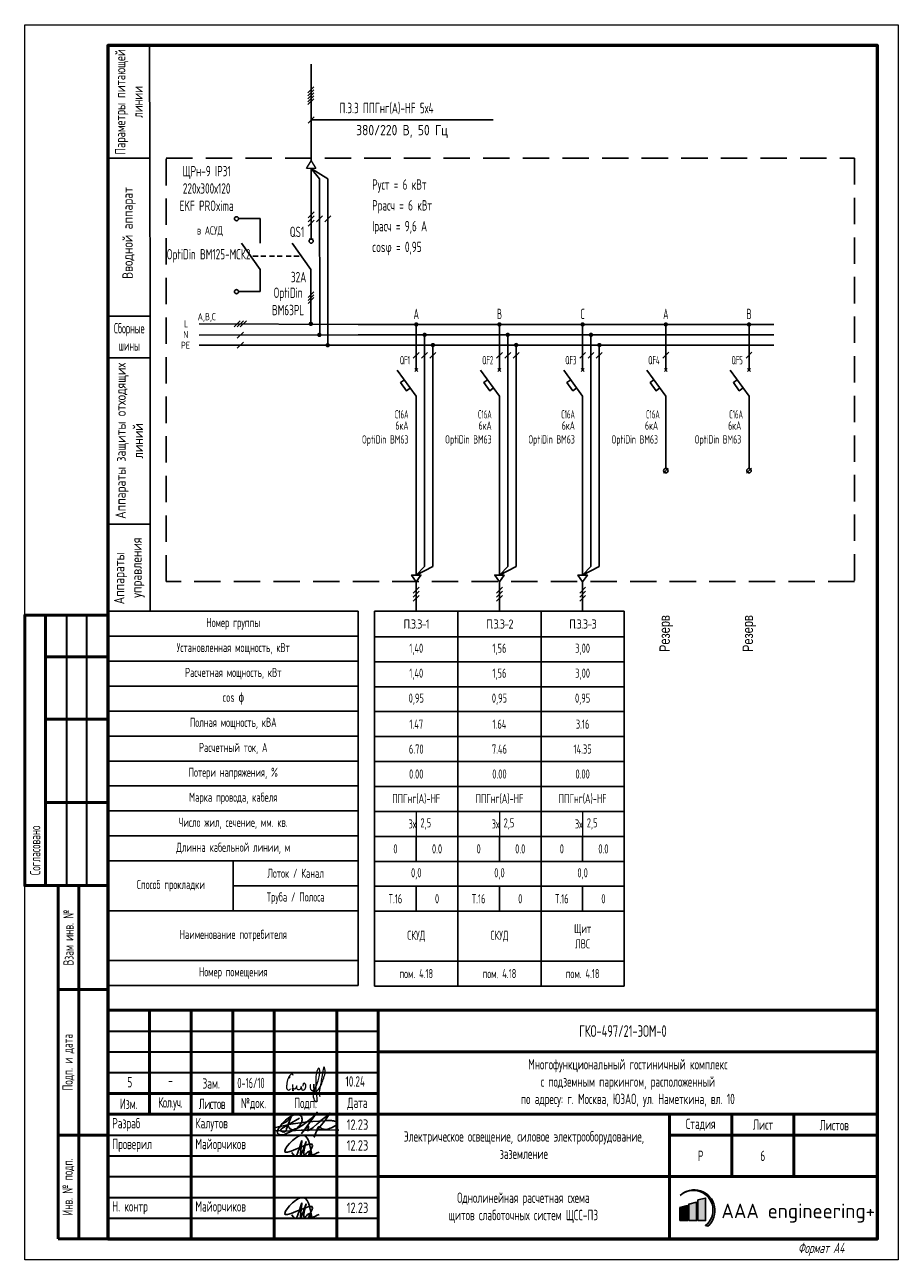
# Model space of a CAD drawing. Header units: millimetres. Extents: x -101899 to 582947, y -77476 to 345289.
# Tile 25 of 100: x 50136 to 71136, y 24942 to 54725. Entities that reach past the tile are written whole.
import ezdxf
from ezdxf.enums import TextEntityAlignment as Align

# ---------------------------------------------------------------- set-up
doc = ezdxf.new("R2010")
doc.units = ezdxf.units.MM
doc.linetypes.add('штриховая2', pattern=[9.525, 6.35, -3.175])
doc.layers.get('Defpoints').update_dxf_attribs({"color": 253})
for name, color, linetype, lineweight in [('$_ЭОМ_Текст', 7, 'Continuous', 9), ('текст', 7, 'Continuous', 20), ('ФОРМАТ', 7, 'Continuous', 18), ('ЭО', 1, 'Continuous', 20)]:
    doc.layers.add(name, color=color, linetype=linetype, lineweight=lineweight)
doc.layers.add('A-____-NOTE-TEXT', color=5, linetype='Continuous', lineweight=5, true_color=0x0000ff)
doc.layers.add('pecat', color=7, linetype='Continuous')
doc.styles.add('$_Electrical_gost', font='cs_gost2304.shx', dxfattribs={"width": 0.8})
doc.styles.add('1-125', font='Fokad_u.shx', dxfattribs={"width": 0.8, "height": 250})
doc.styles.add('Electrical_gost', font='cs_gost2304.shx', dxfattribs={"height": 250})
doc.styles.add('ЕСКД', font='cs_gost2304.shx', dxfattribs={"oblique": 15, "height": 2.5})
doc.styles.add('ЭН', font='GOST_Common.ttf')

# ---------------------------------------------------------------- blocks, each defined once
blk = doc.blocks.new('А.Майорчиков')
at = {"layer": 'pecat', "color": 0, "linetype": 'ByBlock', "lineweight": -2}
for points in [[(9.15, 0.19), (6.53, 5.2), (2.48, 0.9), (9.34, 2.54), (8.41, 0.28), (10.98, 0.93)], [(4.13, 0.87), (4.88, 0.03), (6.46, 3.37), (6.66, 3.84)], [(7.72, 3.61), (6.35, 0.21), (6.57, 3.01), (6.66, 3.84)], [(7.72, 3.61), (7.56, 0.35), (8.6, 1.07), (9.07, 0.08), (9.15, 0.19)]]:
    blk.add_spline(points, degree=3, dxfattribs=at)
blk = doc.blocks.new('Штамп 3')
at = {"true_color": 0x504d51}
h = blk.add_hatch(color=251, dxfattribs=at)
h.dxf.hatch_style = 1
h.paths.add_polyline_path([(137.54, 10.47, -1.033512), (143.66, 3.22), (144.25, 3.04, 1.014927)])
at = {"true_color": 0x139b48}
h = blk.add_hatch(color=114, dxfattribs=at)
h.dxf.hatch_style = 1
h.paths.add_polyline_path([(143.68, 9.85), (141.83, 9.38), (141.83, 4.41), (143.68, 4.41)])
at = {"true_color": 0x504d51}
h = blk.add_hatch(color=251, dxfattribs=at)
h.dxf.hatch_style = 1
h.paths.add_polyline_path([(139.35, 8.01), (137.5, 7.53), (137.5, 4.41), (139.35, 4.41)])
at = {"true_color": 0x4b2401}
h = blk.add_hatch(color=38, dxfattribs=at)
h.dxf.hatch_style = 1
h.paths.add_polyline_path([(141.51, 8.85), (139.66, 8.38), (139.66, 4.41), (141.51, 4.41)])
at = {"linetype": 'ByBlock', "lineweight": 25}
blk.add_line((135, 0), (135, 0), dxfattribs=at)
at = {"color": 5, "ltscale": 100}
for points in [[(43.28, 27.38, 0.103904), (43.61, 26.69, 0.235071), (44.38, 26.28, 0.161521), (45.57, 26.81, 0.128808), (46.54, 27.99, 0.085182), (46.66, 28.82, 0.175378), (46.38, 29.61, 0.191596), (45.16, 29.94, 0.119018), (43.97, 29.48, 0.027118), (42.7, 28.54, 0.092445), (41.23, 26.84, 0.062634), (40.74, 25.89, 0.335684), (40.97, 25.21, 0.174698), (42.44, 25.15), (44.15, 25.89, 0.034647), (46.69, 27.31), (47.64, 28), (48.92, 29.08), (50.31, 30.49), (47.42, 26.46), (46.54, 25.39), (48.03, 27.11, -0.763325), (48.26, 27.01, -0.065177), (48.21, 26.72), (48.01, 26.02, 0.052351), (49.3, 26.83), (50.32, 27.69, 0.026697), (51.22, 28.47), (52.49, 29.48), (53.41, 30.32), (52.14, 28.45), (50.92, 26.96), (50.06, 25.73), (49.59, 24.51), (50.42, 26.7, -0.553862), (51.03, 26.84, 0.092612), (51.49, 26.49, 0.087518), (52.39, 26.36, 0.069253), (53.77, 26.75), (54.45, 27.11, 0.092964), (55.08, 27.61, 0.484334), (54.76, 28.29, 0.050486), (53.71, 28.47, 0.039715), (52.14, 28.45), (49.26, 28.25), (47.98, 28.16), (43.93, 27.58), (40.97, 26.99), (40.04, 26.73, 0.32462), (39.87, 26.35, 0.275801), (40.35, 26.05), (42.4, 25.92), (46.49, 26.17), (48.37, 26.19), (50.82, 26.22), (52.6, 26.25), (55.53, 26.2)], [(41.88, 27.72, 0.186939), (44.01, 29.4, 0.016559), (42.83, 26.04, -0.458633), (41.69, 25.89, -0.463695), (41.8, 26.56), (43.59, 27.58), (46.05, 29.06)]]:
    blk.add_lwpolyline(points, format="xyb", dxfattribs=at)
at = {"color": 251, "true_color": 0x504d51}
blk.add_lwpolyline([(137.54, 10.47, -1.033512), (143.66, 3.22), (144.25, 3.04, 1.014927), (137.54, 10.47)], format="xyb", dxfattribs=at)
at = {"color": 114, "true_color": 0x139b48}
blk.add_lwpolyline([(141.83, 4.41), (143.68, 4.41), (143.68, 9.85), (141.83, 9.38)], close=True, dxfattribs=at)
at = {"color": 251, "true_color": 0x504d51}
blk.add_lwpolyline([(137.5, 4.41), (139.35, 4.41), (139.35, 8.01), (137.5, 7.53)], close=True, dxfattribs=at)
at = {"color": 38, "true_color": 0x4b2401}
blk.add_lwpolyline([(139.66, 4.41), (141.51, 4.41), (141.51, 8.85), (139.66, 8.38)], close=True, dxfattribs=at)
at = {"layer": 'A-____-NOTE-TEXT'}
for points, knots in [([(44.53, 39.28), (44.49, 39.43), (44.4, 39.78), (44.11, 39.68), (43.84, 39.45), (43.63, 39.23), (43.58, 38.99), (43.67, 38.54), (43.83, 38.88), (43.61, 39.2), (43.45, 39.01), (43.3, 38.55), (43.18, 38.23), (43.08, 37.93), (43.03, 37.52), (42.98, 37.09), (42.91, 36.62), (42.96, 36.22), (43.17, 35.89), (43.48, 35.7), (43.74, 35.95), (43.88, 36.08)], [0, 0, 0, 0, 0.00156145, 0.00237391, 0.00318637, 0.00426225, 0.00533812, 0.00576408, 0.00720477, 0.00786618, 0.00889718, 0.00992817, 0.01103358, 0.01213898, 0.01353242, 0.01492586, 0.01652142, 0.01811698, 0.01894265, 0.01976832, 0.02164005, 0.02164005, 0.02164005, 0.02164005]), ([(48.75, 37.09), (48.7, 37.05), (48.57, 36.95), (48.63, 36.52), (48.59, 36.03), (49.14, 35.51), (49.57, 35.95), (49.51, 36.46), (49.47, 37.89), (49.46, 36.19), (49.63, 35.67), (49.68, 35.38), (49.27, 35.28), (50.23, 36.8), (50.37, 37.75), (50.97, 39.29), (50.92, 41.89), (49.94, 39.75), (50.01, 38.17), (49.88, 35.84), (50.17, 34.09), (50.27, 33.12), (49.99, 32.66), (49.36, 34.06), (49.38, 34.61), (49.34, 35.4), (50.05, 35.34), (50.78, 36.08), (51.39, 37.28), (51.82, 38.53), (52.18, 39.71), (52.33, 40.51), (51.91, 41.77), (51.4, 38.97), (51.25, 37.73), (50.74, 35.55), (50.86, 34.63), (50.91, 34.28)], [0, 0, 0, 0, 0.171393, 0.462094, 1.155737, 1.720369, 2.134476, 2.581555, 3.413728, 4.727463, 4.955197, 5.268252, 5.386123, 5.974734, 8.275816, 9.709852, 11.379458, 12.738559, 14.08585, 16.758326, 19.400492, 19.4584, 19.701898, 20.658885, 22.005926, 22.211787, 22.746414, 23.520346, 25.302356, 26.708962, 27.532365, 28.93512, 29.430518, 30.452004, 33.845551, 35.598043, 36.6598, 36.6598, 36.6598, 36.6598]), ([(44.33, 37.12), (44.34, 36.99), (44.39, 36.61), (44.46, 36.08), (44.5, 35.72), (44.52, 35.51), (44.45, 35.73), (44.39, 36.07), (44.41, 36.29), (44.58, 36.24), (44.82, 36.11), (45.03, 36.08), (45.22, 36.26), (45.35, 36.56), (45.44, 36.91), (45.38, 36.75), (45.33, 36.42), (45.33, 36.24), (45.46, 36.06), (45.66, 35.94), (45.87, 35.9), (46.09, 35.95), (46.27, 36.07), (46.39, 36.24), (46.45, 36.44), (46.49, 36.8), (46.47, 36.56), (46.49, 36.24), (46.53, 36.04), (46.62, 35.87), (46.81, 35.79), (47.06, 35.82), (47.27, 35.92), (47.4, 36.07), (47.48, 36.24), (47.53, 36.42), (47.56, 36.6), (47.58, 36.79), (47.57, 36.99), (47.51, 37.17), (47.4, 37.33), (47.22, 37.47), (47, 37.39), (46.85, 37.11), (46.88, 36.89), (46.89, 36.76)], [0, 0, 0, 0, 0.00129405, 0.00258809, 0.00323512, 0.00420565, 0.00547717, 0.00607914, 0.0066811, 0.00758406, 0.00823518, 0.00880474, 0.0093743, 0.01024675, 0.01089139, 0.01218066, 0.01264098, 0.01336454, 0.01415422, 0.01479727, 0.01544031, 0.01613694, 0.01683356, 0.01735602, 0.01787849, 0.01835135, 0.01966146, 0.0200997, 0.02060927, 0.02137362, 0.02213797, 0.02294275, 0.02354633, 0.0242984, 0.02484929, 0.02540017, 0.02595105, 0.02656826, 0.02718548, 0.0278027, 0.02841992, 0.02901094, 0.02976194, 0.0305756, 0.03182741, 0.03182741, 0.03182741, 0.03182741])]:
    blk.add_open_spline(points, degree=3, knots=knots, dxfattribs=at)
at = {"layer": 'ФОРМАТ', "lineweight": 50}
for p, q in [((10, 55), (10, 30)), ((20, 0), (20, 55)), ((30, 55), (30, 30)), ((40, 0), (40, 55)), ((55, 55), (55, 0)), ((65, 0), (65, 55)), ((65, 45), (185, 45)), ((0, 35), (65, 35)), ((0, 30), (185, 30)), ((135, 30), (135, 0)), ((150, 15), (150, 30)), ((164.88, 30), (164.88, 15)), ((135, 25), (185, 25)), ((65, 15), (185, 15))]:
    blk.add_line(p, q, dxfattribs=at)
at = {"layer": 'ФОРМАТ', "lineweight": 30}
for p, q in [((0, 50), (65, 50)), ((0, 45), (65, 45)), ((0, 40), (65, 40)), ((0, 25), (65, 25)), ((0, 20), (65, 20)), ((0, 15), (65, 15)), ((0, 10), (65, 10)), ((0, 5), (65, 5))]:
    blk.add_line(p, q, dxfattribs=at)
at = {"layer": 'ФОРМАТ', "lineweight": 15}
blk.add_line((150, 30), (135, 30), dxfattribs=at)
at = {"layer": 'ФОРМАТ', "lineweight": 50}
blk.add_lwpolyline([(185, 0), (0, 0), (0, 55), (185, 55)], close=True, dxfattribs=at)
at = {"color": 5, "ltscale": 100, "xscale": 0.96, "yscale": 0.96, "zscale": 0.96}
for p in [(40.23, 20), (40.23, 5)]:
    blk.add_blockref('А.Майорчиков', p, dxfattribs=at)
at = {"insert": (147.49, 8.5), "char_height": 3.5, "attachment_point": 1, "style": 'ЭН'}
blk.add_mtext('AAA engineering+', dxfattribs=at)
at = {"layer": 'текст', "char_height": 2.5, "style": '$_Electrical_gost'}
for s, insert, width, attachment_point in [('{\\H1.125x;ГКО-497/21-ЭОМ-0}', (113.3, 50), 34.3745, 4), ('Многофункциональный гостиничный комплекс\\Pс подземным паркингом, расположенный\\Pпо адресу: г. Москва, ЮЗАО, ул. Наметкина, вл. 10', (125, 37.5), 109.4637, 5), ('Зам.', (22.74, 37.41), 5.9535, 4), ('{\\W0.7;0-16/10}', (31.1, 37.51), 7.9811, 4), ('-', (14.48, 39.38), 2.8011, 1), ('Изм.', (5, 32.5), 10, 5), ('{\\T0.9;Кол.уч.}', (15, 32.5), 10, 5), ('{\\T0.9;Листов}', (25, 32.5), 10, 5), ('№док.', (35, 32.5), 10, 5), ('Подп.', (47.5, 32.5), 15, 5), ('Дата', (60, 32.5), 10, 5), (' Разраб', (0, 27.5), 20, 4), (' Калутов', (20, 27.5), 20, 4), ('{\\W0.9;12.23}', (60, 27.5), 10, 5), ('Стадия', (142.5, 27.5), 15, 5), ('Лист', (157.5, 27.5), 15, 5), ('Листов', (174.63, 27.37), 20, 5), (' Проверил', (0, 22.5), 20, 4), ('Электрическое освещение, силовое электрооборудование,\\Pзаземление', (100, 22.58), 70, 5), (' Майорчиков', (20, 22.5), 20, 4), ('{\\W0.9;12.23}', (60, 22.5), 10, 5), ('Р', (142.5, 20), 15, 5), (' Н. контр', (0, 7.5), 20, 4), (' Майорчиков', (20, 7.5), 20, 4), ('{\\W0.9;12.23}', (60, 7.5), 10, 5)]:
    blk.add_mtext(s, dxfattribs=dict(at, insert=insert, width=width, attachment_point=attachment_point))
at = {"layer": 'текст', "char_height": 2.5, "attachment_point": 1, "style": '$_Electrical_gost'}
for s, width, insert in [('\\pxsm1.5;5', 2.5, (4.66, 38.96)), ('\\pxsm1.5;10.24', 5.8481, (57.1, 39.14))]:
    blk.add_mtext_dynamic_manual_height_columns(s, width=width, gutter_width=1000, heights=[0], dxfattribs=dict(at, insert=insert))
blk = doc.blocks.new('*U362')
for points in [[(48.13, 69.13, 1), (49.19, 69.13, 1)], [(50.18, 66.48, 1), (51.24, 66.48, 1)], [(52.18, 63.99, 1), (53.24, 63.99, 1)]]:
    blk.add_hatch(color=256).paths.add_polyline_path(points)
for p, q in [((47.96, 124.69), (49.38, 126.1)), ((47.96, 123.98), (49.38, 125.39)), ((47.96, 123.27), (49.38, 124.69)), ((47.96, 122.56), (49.38, 123.98)), ((47.96, 121.86), (49.38, 123.27)), ((47.99, 117.42), (49.47, 118.91)), ((48.73, 118.16), (92.52, 118.16)), ((50.73, 104.04), (48.73, 106.48)), ((48.73, 106.48), (52.73, 104.04)), ((50.79, 66.47), (50.73, 104.04)), ((52.73, 104.04), (52.71, 63.99)), ((48.03, 94.66), (49.44, 96.08)), ((48.03, 93.66), (49.44, 95.08)), ((48.03, 92.66), (49.44, 94.08)), ((50.03, 93.66), (51.44, 95.08)), ((52.03, 93.66), (53.44, 95.08)), ((48.23, 89.53), (49.23, 89.53)), ((48.69, 82.23), (44.13, 88.52)), ((48.64, 69.03), (48.69, 82.23)), ((47.98, 75.43), (49.39, 76.84)), ((47.98, 74.72), (49.39, 76.14)), ((47.98, 74.01), (49.39, 75.43)), ((30.22, 68.39), (31.7, 69.87)), ((30.96, 68.39), (32.45, 69.87)), ((31.7, 68.39), (33.19, 69.87)), ((30.96, 65.68), (32.45, 67.17)), ((30.96, 63.26), (32.45, 64.75))]:
    blk.add_line(p, q)
at = {"ltscale": 400}
for p, q in [((21.81, 69.13), (60, 68.99)), ((21.81, 66.43), (60, 66.49)), ((21.81, 64.01), (60, 63.99))]:
    blk.add_line(p, q, dxfattribs=at)
for points in [[(9.88, 135.99), (-0.12, 135.99), (-0.06, 108.99), (9.94, 108.99)], [(9.94, 108.99), (-0.06, 108.99), (0, 70.99), (10, 70.99)], [(10, 70.99), (0, 70.99), (0, 60.99), (10, 60.99)], [(10, 60.99), (0, 60.99), (0, 20.99), (10, 20.99)], [(10, 20.99), (0, 20.99), (0, 0), (10, 0)]]:
    blk.add_lwpolyline(points, close=True)
for points in [[(48.73, 108.36), (48.77, 131.6)], [(48.73, 106.48), (48.73, 89.53)]]:
    blk.add_lwpolyline(points)
blk.add_circle((48.73, 89.03), 0.5)
at = {"layer": 'ЭО', "color": 7, "lineweight": 20}
for p, q in [((47.65, 106.48), (48.73, 108.36)), ((48.73, 108.36), (49.82, 106.48)), ((49.82, 106.48), (47.65, 106.48))]:
    blk.add_line(p, q, dxfattribs=at)
at = {"style": 'ЕСКД'}
blk.add_text('380/220 В, 50 Гц', height=2.5, dxfattribs=at).set_placement((81.61, 113.73), align=Align.BOTTOM_RIGHT)
for s, p in [('А,В,С', (21.43, 70)), ('L', (18.15, 68.31)), ('N', (17.97, 65.71)), ('РЕ', (17.41, 63.13))]:
    blk.add_text(s, height=1.71, dxfattribs=at).set_placement(p)
at = {"char_height": 2.5, "attachment_point": 5, "rotation": 90, "style": 'Electrical_gost'}
for s, insert, width in [('{\\W0.9;Параметры питающей линии}', (4.91, 122.49), 27.0004), ('Вводной аппарат', (4.94, 90.99), 40.0004), ('Аппараты защиты отходящих линий', (5, 40.99), 40), ('Аппараты     управления', (5, 10.49), 20.9858)]:
    blk.add_mtext(s, dxfattribs=dict(at, insert=insert, width=width))
at = {"insert": (5, 65.99), "char_height": 2.5, "width": 10, "attachment_point": 5, "style": 'Electrical_gost'}
blk.add_mtext('{\\W0.6;Сборные шины}', dxfattribs=at)
at = {"style": 'Electrical_gost', "width": 0.8, "flags": 8}
for tag, p in [('ПАРАМЕТРЫ_ПИТАЮЩЕГО_КАБЕЛЯ', (55.52, 119.03)), ('НАИМЕНОВАНИЕ_ЩИТА', (18.8, 100)), ('УСТАНОВЛЕННАЯ_МОЩНОСТЬ', (63.39, 100.63)), ('РАСЧЕТНАЯ_МОЩНОСТЬ', (63.39, 95.63)), ('IP_ЩИТА', (18.8, 95)), ('РАСЧЕТНЫЙ_ТОК', (63.39, 90.63)), ('COSΦ', (63.39, 85.63))]:
    blk.add_attdef(tag, text='', height=2.5, dxfattribs=at).set_placement(p, align=Align.BOTTOM_LEFT)
for tag, p in [('QS', (46.87, 91.89)), ('QS_ТОК', (46.82, 79.77)), ('QS_МАРКА', (46.82, 73.77))]:
    blk.add_attdef(tag, text='', height=2.5, dxfattribs=at).set_placement(p, align=Align.MIDDLE_RIGHT)
blk = doc.blocks.new('*T205')
at = {"color": 0, "linetype": 'ByBlock', "lineweight": -2, "transparency": 16777216}
for p, q in [((0, 0), (6000, 0)), ((0, 0), (0, -9000)), ((6000, 0), (6000, -9000)), ((0, -600), (6000, -600)), ((0, -1200), (6000, -1200)), ((0, -1800), (6000, -1800)), ((0, -2400), (6000, -2400)), ((0, -3000), (6000, -3000)), ((0, -3600), (6000, -3600)), ((0, -4200), (6000, -4200)), ((0, -4800), (6000, -4800)), ((0, -5400), (6000, -5400)), ((0, -6000), (6000, -6000)), ((3000, -6000), (3000, -7200)), ((3000, -6600), (6000, -6600)), ((0, -7200), (6000, -7200)), ((0, -8400), (6000, -8400)), ((0, -9000), (6000, -9000))]:
    blk.add_line(p, q, dxfattribs=at)
at = {"color": 0, "transparency": 16777216, "char_height": 220, "attachment_point": 5, "style": '$_Electrical_gost'}
for s, insert, width in [('Номер группы', (3000, -300), 6000), ('Установленная мощность, кВт', (3000, -900), 5900), ('Расчетная мощность, кВт', (3000, -1500), 5900), ('cos {\\fISOCPEUR|b0|i0|c204|p34;ɸ}', (3000, -2100), 5900), ('Полная мощность, кВА', (3000, -2700), 5900), ('Расчетный ток, А', (3000, -3300), 5900), ('Потери напряжения, %', (3000, -3900), 5900), ('Марка провода, кабеля', (3000, -4500), 5900), ('Число жил, сечение, мм. кв.', (3000, -5100), 5900), ('Длинна кабельной линии, м', (3000, -5700), 5900), ('Лоток / Канал', (4500, -6300), 2900), ('Способ прокладки', (1500, -6600), 2900), ('Труба / Полоса', (4500, -6900), 2900), ('Наименование потребителя', (3000, -7800), 5900), ('Номер помещения', (3000, -8700), 5900)]:
    blk.add_mtext(s, dxfattribs=dict(at, insert=insert, width=width))
blk = doc.blocks.new('*U352')
at = {"layer": 'ФОРМАТ', "lineweight": 50}
for p, q in [((5, 155), (5, 90)), ((5, 145), (20, 145)), ((5, 130), (20, 130)), ((5, 110), (20, 110)), ((8, 65), (8, 90)), ((13, 5), (13, 90)), ((8, 30), (8, 65)), ((8, 65), (20, 65)), ((8, 5), (8, 30)), ((8, 30), (20, 30)), ((20, 5), (8, 5))]:
    blk.add_line(p, q, dxfattribs=at)
at = {"layer": 'ФОРМАТ', "lineweight": 35}
for p, q in [((10, 155), (10, 90)), ((14.84, 155), (14.84, 90)), ((8, 90), (20, 90)), ((8, 90), (20, 90))]:
    blk.add_line(p, q, dxfattribs=at)
at = {"layer": 'ФОРМАТ'}
blk.add_lwpolyline([(0, 297), (210, 297), (210, 0), (0, 0)], close=True, dxfattribs=at)
at = {"layer": 'ФОРМАТ', "lineweight": 53}
blk.add_lwpolyline([(20, 5), (205, 5), (205, 292), (20, 292)], close=True, dxfattribs=at)
at = {"layer": 'ФОРМАТ', "lineweight": 50}
blk.add_lwpolyline([(20, 90), (0, 90), (0, 155), (20, 155)], dxfattribs=at)
at = {"layer": 'ФОРМАТ', "lineweight": 15, "char_height": 2.5, "rotation": 90, "style": '$_Electrical_gost'}
for s, insert, width, attachment_point in [('\\pxl1,t1;Согласовано', (2.5, 90), 65, 4), ('Взам инв. №', (10.5, 77.5), 25, 5), ('Подп. и дата', (10.5, 47.5), 35, 5), ('Инв. № подп.', (10.5, 17.5), 25, 5)]:
    blk.add_mtext(s, dxfattribs=dict(at, insert=insert, width=width, attachment_point=attachment_point))
at = {"layer": 'ФОРМАТ', "lineweight": 15, "insert": (180.87, 2.5), "char_height": 2.5, "width": 24.296, "attachment_point": 4, "style": '$_Electrical_gost'}
blk.add_mtext('\\pi5;{\\Q15;Формат А4}', dxfattribs=at)
blk = doc.blocks.new('*T206')
at = {"color": 0, "linetype": 'ByBlock', "lineweight": -2, "transparency": 16777216}
for p, q in [((0, 0), (2000, 0)), ((0, 0), (0, -9013)), ((2000, 0), (2000, -9013)), ((0, -613), (2000, -613)), ((0, -1213), (2000, -1213)), ((0, -1813), (2000, -1813)), ((0, -2413), (2000, -2413)), ((0, -3013), (2000, -3013)), ((0, -3613), (2000, -3613)), ((0, -4213), (2000, -4213)), ((0, -4813), (2000, -4813)), ((0, -5413), (2000, -5413)), ((1000, -5413), (1000, -6013)), ((0, -6013), (2000, -6013)), ((0, -6613), (2000, -6613)), ((1000, -6613), (1000, -7213)), ((0, -7213), (2000, -7213)), ((0, -8413), (2000, -8413)), ((0, -9013), (2000, -9013))]:
    blk.add_line(p, q, dxfattribs=at)
at = {"layer": 'Defpoints', "color": 8, "linetype": 'ByBlock', "lineweight": 0, "transparency": 16777216}
blk.add_line((1000, -4813), (1000, -5413), dxfattribs=at)
at = {"color": 0, "transparency": 16777216, "char_height": 220, "style": '$_Electrical_gost'}
for s, insert, width, attachment_point in [('{\\W1;\\T0.75;П.3.3-1}', (1000, -306), 2000, 5), ('1,40', (1000, -913), 1900, 5), ('1,40', (1000, -1513), 1900, 5), ('0,95', (1000, -2113), 1999, 5), ('1.47', (1000, -2713), 1999, 5), ('6.70', (1000, -3313), 1999, 5), ('0.00', (1000, -3913), 1999, 5), ('ППГнг(А)-HF', (1000, -4513), 1900, 5), ('3х', (999, -5113), 998, 6), ('2,5', (1100, -5113), 800, 4), ('0', (500, -5713), 999, 5), ('0.0', (1500, -5713), 999, 5), ('0,0', (1000, -6313), 1999, 5), ('Т.16', (500, -6913), 999, 5), ('0', (1500, -6913), 999, 5), ('СКУД', (1000, -7813), 1900, 5), ('пом. 4.18', (1000, -8713), 1900, 5)]:
    blk.add_mtext(s, dxfattribs=dict(at, insert=insert, width=width, attachment_point=attachment_point))
blk = doc.blocks.new('*U354')
for points in [[(13.47, 68.99, 1), (14.53, 68.99, 1)], [(15.47, 66.49, 1), (16.53, 66.49, 1)], [(17.49, 64.04, 1), (18.55, 64.04, 1)]]:
    blk.add_hatch(color=256).paths.add_polyline_path(points)
at = {"ltscale": 400}
for p, q in [((0, 68.99), (20, 68.99)), ((0, 66.49), (20, 66.49)), ((0, 63.99), (20, 63.99))]:
    blk.add_line(p, q, dxfattribs=at)
for p, q in [((13.65, 57.67), (14.35, 58.38)), ((13.65, 58.38), (14.35, 57.67)), ((14, 31), (14, 38.3)), ((14, 17.1), (14, 31)), ((14, 17.1), (14, 8.7)), ((14, 0), (14, 7.11))]:
    blk.add_line(p, q)
for points in [[(14, 58.03), (14, 68.99)], [(16, 66.49), (16, 10.81), (14, 8.7), (18, 10.81), (18, 63.99)], [(13.29, 60.87), (14.71, 62.28)], [(15.29, 60.87), (16.71, 62.28)], [(17.29, 60.87), (18.71, 62.28)], [(14, 38.3), (14, 51.74), (9.45, 58.03)], [(12.58, 53.71), (11.65, 53.04), (10.24, 55.02), (11.15, 55.68)], [(14, 8.7), (12.87, 8.7), (14, 7.11)], [(14, 8.7), (15.13, 8.7), (14, 7.11)], [(13.29, 4.4), (14.71, 5.82)], [(13.29, 3.4), (14.71, 4.82)], [(13.29, 2.4), (14.71, 3.82)]]:
    blk.add_lwpolyline(points)
at = {"style": 'Electrical_gost', "width": 0.6, "flags": 8}
blk.add_attdef('ФАЗА', text='', height=2.5, dxfattribs=at).set_placement((14, 69.51), align=Align.BOTTOM_CENTER)
for tag, p in [('QF', (12.5, 60.39)), ('ХАРАКТЕРИСТИКА_И_ТОК', (12.14, 47.37)), ('ОТКЛЮЧАЮЩАЯ_СПОСОБНОСТЬ', (12.14, 43.87)), ('МАРКА', (12.14, 40.37))]:
    blk.add_attdef(tag, text='', height=2, dxfattribs=at).set_placement(p, align=Align.MIDDLE_RIGHT)
blk = doc.blocks.new('*T207')
at = {"color": 0, "linetype": 'ByBlock', "lineweight": -2, "transparency": 16777216}
for p, q in [((0, 0), (2000, 0)), ((0, 0), (0, -9013)), ((2000, 0), (2000, -9013)), ((0, -613), (2000, -613)), ((0, -1213), (2000, -1213)), ((0, -1813), (2000, -1813)), ((0, -2413), (2000, -2413)), ((0, -3013), (2000, -3013)), ((0, -3613), (2000, -3613)), ((0, -4213), (2000, -4213)), ((0, -4813), (2000, -4813)), ((0, -5413), (2000, -5413)), ((1000, -5413), (1000, -6013)), ((0, -6013), (2000, -6013)), ((0, -6613), (2000, -6613)), ((1000, -6613), (1000, -7213)), ((0, -7213), (2000, -7213)), ((0, -8413), (2000, -8413)), ((0, -9013), (2000, -9013))]:
    blk.add_line(p, q, dxfattribs=at)
at = {"layer": 'Defpoints', "color": 8, "linetype": 'ByBlock', "lineweight": 0, "transparency": 16777216}
blk.add_line((1000, -4813), (1000, -5413), dxfattribs=at)
at = {"color": 0, "transparency": 16777216, "char_height": 220, "style": '$_Electrical_gost'}
for s, insert, width, attachment_point in [('{\\W1;\\T0.75;П.3.3-3}', (1000, -306), 2000, 5), ('3,00', (1000, -913), 1900, 5), ('3,00', (1000, -1513), 1900, 5), ('0,95', (1000, -2113), 1999, 5), ('3.16', (1000, -2713), 1999, 5), ('14.35', (1000, -3313), 1999, 5), ('0.00', (1000, -3913), 1999, 5), ('ППГнг(А)-HF', (1000, -4513), 1900, 5), ('3х', (999, -5113), 998, 6), ('2,5', (1100, -5113), 800, 4), ('0', (500, -5713), 999, 5), ('0.0', (1500, -5713), 999, 5), ('0,0', (1000, -6313), 1999, 5), ('Т.16', (500, -6913), 999, 5), ('0', (1500, -6913), 999, 5), ('Щит\\PЛВС', (1000, -7813), 1900, 5), ('пом. 4.18', (1000, -8713), 1900, 5)]:
    blk.add_mtext(s, dxfattribs=dict(at, insert=insert, width=width, attachment_point=attachment_point))
blk = doc.blocks.new('*T208')
at = {"color": 0, "linetype": 'ByBlock', "lineweight": -2, "transparency": 16777216}
for p, q in [((0, 0), (2000, 0)), ((0, 0), (0, -9013)), ((2000, 0), (2000, -9013)), ((0, -613), (2000, -613)), ((0, -1213), (2000, -1213)), ((0, -1813), (2000, -1813)), ((0, -2413), (2000, -2413)), ((0, -3013), (2000, -3013)), ((0, -3613), (2000, -3613)), ((0, -4213), (2000, -4213)), ((0, -4813), (2000, -4813)), ((0, -5413), (2000, -5413)), ((1000, -5413), (1000, -6013)), ((0, -6013), (2000, -6013)), ((0, -6613), (2000, -6613)), ((1000, -6613), (1000, -7213)), ((0, -7213), (2000, -7213)), ((0, -8413), (2000, -8413)), ((0, -9013), (2000, -9013))]:
    blk.add_line(p, q, dxfattribs=at)
at = {"layer": 'Defpoints', "color": 8, "linetype": 'ByBlock', "lineweight": 0, "transparency": 16777216}
blk.add_line((1000, -4813), (1000, -5413), dxfattribs=at)
at = {"color": 0, "transparency": 16777216, "char_height": 220, "style": '$_Electrical_gost'}
for s, insert, width, attachment_point in [('{\\W1;\\T0.75;П.3.3-2}', (1000, -306), 2000, 5), ('1,56', (1000, -913), 1900, 5), ('1,56', (1000, -1513), 1900, 5), ('0,95', (1000, -2113), 1999, 5), ('1.64', (1000, -2713), 1999, 5), ('7.46', (1000, -3313), 1999, 5), ('0.00', (1000, -3913), 1999, 5), ('ППГнг(А)-HF', (1000, -4513), 1900, 5), ('3х', (999, -5113), 998, 6), ('2,5', (1100, -5113), 800, 4), ('0', (500, -5713), 999, 5), ('0.0', (1500, -5713), 999, 5), ('0,0', (1000, -6313), 1999, 5), ('Т.16', (500, -6913), 999, 5), ('0', (1500, -6913), 999, 5), ('СКУД', (1000, -7813), 1900, 5), ('пом. 4.18', (1000, -8713), 1900, 5)]:
    blk.add_mtext(s, dxfattribs=dict(at, insert=insert, width=width, attachment_point=attachment_point))

msp = doc.modelspace()

# ---------------------------------------------------------------- hatches: boundary and pattern name
for points in [[(65495.2, 47518.3, 1), (65601, 47518.3, 1)], [(67495.2, 47518.3, 1), (67601, 47518.3, 1)]]:
    msp.add_hatch(color=256).paths.add_polyline_path(points)

# ---------------------------------------------------------------- linework, layer by layer
at = {"ltscale": 400}
for p, q in [((64148.1, 47518.3), (66148.1, 47518.3)), ((66148.1, 47518.3), (68148.1, 47518.3)), ((64148.1, 47268.3), (66148.1, 47268.3)), ((66148.1, 47268.3), (68148.1, 47268.3)), ((64148.1, 47018.3), (66148.1, 47018.3)), ((66148.1, 47018.3), (68148.1, 47018.3))]:
    msp.add_line(p, q, dxfattribs=at)
for p, q in [((65512.7, 46387.1), (65583.4, 46457.8)), ((65512.7, 46457.8), (65583.4, 46387.1)), ((67512.7, 46387.1), (67583.4, 46457.8)), ((67512.7, 46457.8), (67583.4, 46387.1)), ((65548.1, 44057.9), (65548.1, 44449.5)), ((67548.1, 44057.9), (67548.1, 44449.5))]:
    msp.add_line(p, q)
at = {"linetype": 'штриховая2', "ltscale": 100}
msp.add_lwpolyline([(53536.9, 51518.3), (70084.5, 51518.3), (70084.5, 41337.5), (53536.9, 41337.5)], close=True, dxfattribs=at)
for points in [[(55276.7, 50062.9), (55797.3, 50062.9)], [(55797.3, 50062.9), (55798.8, 49471.3)], [(55343.2, 49471.3), (55798.5, 48842.6), (55798.5, 48307.1)], [(55745.5, 49156.9), (55622.3, 49156.9)], [(55932.2, 49156.9), (55809, 49156.9)], [(56140.2, 49156.9), (56016.9, 49156.9)], [(56326.9, 49156.9), (56203.6, 49156.9)], [(56544.3, 49156.9), (56421, 49156.9)], [(56731, 49156.9), (56607.7, 49156.9)], [(55276.4, 48307.1), (55798.5, 48307.1)], [(65548.1, 46422.5), (65548.1, 47518.3)], [(67548.1, 46422.5), (67548.1, 47518.3)], [(65477.4, 46706.4), (65618.8, 46847.8)], [(67477.4, 46706.4), (67618.8, 46847.8)], [(65548.1, 44449.5), (65548.1, 45793.8), (65092.8, 46422.5)], [(65405.8, 45990.3), (65313, 45924), (65172.1, 46121.3), (65263.1, 46187.3)], [(67548.1, 44449.5), (67548.1, 45793.8), (67092.8, 46422.5)], [(67405.8, 45990.3), (67313, 45924), (67172.1, 46121.3), (67263.1, 46187.3)], [(65606.3, 44061.7), (65489.9, 43945.3)], [(67606.3, 44061.7), (67489.9, 43945.3)]]:
    msp.add_lwpolyline(points)
for centre, radius in [((55226.9, 50060.1), 49.8), ((55226.6, 48307.1), 49.8), ((65548.1, 44003.5), 54.5), ((67548.1, 44003.5), 54.5)]:
    msp.add_circle(centre, radius)
at = {"layer": 'ЭО', "color": 7, "lineweight": 20}
for p, q in [((56912.8, 51267.7), (57021.2, 51455.4)), ((57129.6, 51267.7), (56912.8, 51267.7)), ((57021.2, 51455.4), (57129.6, 51267.7))]:
    msp.add_line(p, q, dxfattribs=at)

# ---------------------------------------------------------------- block references
at = {"xscale": 100, "yscale": 100, "zscale": 100}
for name, p in [('*U352', (50135.6, 25025.2)), ('Штамп 3', (52135.6, 25525.2))]:
    msp.add_blockref(name, p, dxfattribs=at)
ref = msp.add_blockref('*U362', (52147.8, 40619.7), dxfattribs=dict(xscale=100, yscale=100, zscale=100))
ref.add_attrib('УСТАНОВЛЕННАЯ_МОЩНОСТЬ', 'Руст = 6 кВт', dxfattribs={"height": 250, "style": 'Electrical_gost', "width": 0.8}).set_placement((58486.6, 50682.5), align=Align.BOTTOM_LEFT)
ref.add_attrib('РАСЧЕТНАЯ_МОЩНОСТЬ', 'Ррасч = 6 кВт', dxfattribs={"height": 250, "style": 'Electrical_gost', "width": 0.8}).set_placement((58486.6, 50182.5), align=Align.BOTTOM_LEFT)
ref.add_attrib('РАСЧЕТНЫЙ_ТОК', 'Iрасч = 9,6 А', dxfattribs={"height": 250, "style": 'Electrical_gost', "width": 0.8}).set_placement((58486.6, 49682.5), align=Align.BOTTOM_LEFT)
ref.add_attrib('COSΦ', 'cosφ = 0,95', dxfattribs={"height": 250, "style": 'Electrical_gost', "width": 0.8}).set_placement((58486.6, 49182.5), align=Align.BOTTOM_LEFT)
ref.add_attrib('ПАРАМЕТРЫ_ПИТАЮЩЕГО_КАБЕЛЯ', 'П.3.3 ППГнг(А)-HF 5х4', dxfattribs={"height": 250, "style": 'Electrical_gost', "width": 0.8}).set_placement((57700, 52522.9), align=Align.BOTTOM_LEFT)
ref = msp.add_blockref('*U354', (58147.9, 40619.7), dxfattribs=dict(xscale=100, yscale=100, zscale=100))
ref.add_attrib('QF', 'QF1', dxfattribs={"height": 200, "style": 'Electrical_gost', "width": 0.6}).set_placement((59398.2, 46659.1), align=Align.MIDDLE_RIGHT)
ref.add_attrib('ХАРАКТЕРИСТИКА_И_ТОК', 'С16А', dxfattribs={"height": 200, "style": 'Electrical_gost', "width": 0.6}).set_placement((59361.4, 45356.7), align=Align.MIDDLE_RIGHT)
ref.add_attrib('ФАЗА', 'А', dxfattribs={"height": 250, "style": 'Electrical_gost', "width": 0.6}).set_placement((59547.9, 47570.7), align=Align.BOTTOM_CENTER)
ref = msp.add_blockref('*U354', (60148, 40619.7), dxfattribs=dict(xscale=100, yscale=100, zscale=100))
ref.add_attrib('QF', 'QF2', dxfattribs={"height": 200, "style": 'Electrical_gost', "width": 0.6}).set_placement((61398.3, 46659.1), align=Align.MIDDLE_RIGHT)
ref.add_attrib('ХАРАКТЕРИСТИКА_И_ТОК', 'С16А', dxfattribs={"height": 200, "style": 'Electrical_gost', "width": 0.6}).set_placement((61361.5, 45356.7), align=Align.MIDDLE_RIGHT)
ref.add_attrib('ФАЗА', 'В', dxfattribs={"height": 250, "style": 'Electrical_gost', "width": 0.6}).set_placement((61548, 47570.7), align=Align.BOTTOM_CENTER)
ref = msp.add_blockref('*U354', (62148.1, 40619.7), dxfattribs=dict(xscale=100, yscale=100, zscale=100))
ref.add_attrib('QF', 'QF3', dxfattribs={"height": 200, "style": 'Electrical_gost', "width": 0.6}).set_placement((63398.4, 46659.1), align=Align.MIDDLE_RIGHT)
ref.add_attrib('ХАРАКТЕРИСТИКА_И_ТОК', 'С16А', dxfattribs={"height": 200, "style": 'Electrical_gost', "width": 0.6}).set_placement((63361.6, 45356.7), align=Align.MIDDLE_RIGHT)
ref.add_attrib('ФАЗА', 'С', dxfattribs={"height": 250, "style": 'Electrical_gost', "width": 0.6}).set_placement((63548.1, 47570.7), align=Align.BOTTOM_CENTER)
for name, p in [('*T205', (52147.8, 40619.7)), ('*T206', (58547.9, 40619.7)), ('*T208', (60548, 40619.7)), ('*T207', (62547.9, 40619.7))]:
    msp.add_blockref(name, p)

# ---------------------------------------------------------------- texts
at = {"layer": '$_ЭОМ_Текст', "char_height": 250, "attachment_point": 1, "rotation": 90, "style": '1-125'}
for insert in [(65393.4, 39639.7), (67393.4, 39639.7)]:
    msp.add_mtext('Резерв', dxfattribs=dict(at, insert=insert))
at = {"style": 'Electrical_gost', "width": 0.6, "flags": 8}
for tag, p in [('А', (65548.1, 47570.7)), ('В', (67548.1, 47570.7))]:
    msp.add_attdef(tag, text='A', height=250, dxfattribs=at).set_placement(p, align=Align.BOTTOM_CENTER)
for tag, text, p in [('QF4', 'QF1', (65398.4, 46659.1)), ('QF5', 'QF1', (67398.4, 46659.1)), ('С16А', 'C16А', (65401.8, 45356.7)), ('С16А', 'C16А', (67401.8, 45356.7))]:
    msp.add_attdef(tag, text=text, height=200, dxfattribs=at).set_placement(p, align=Align.MIDDLE_RIGHT)
at = {"layer": 'текст'}
for s, insert, char_height, width, attachment_point, style in [('ЩРн-9 IP31\\P220х300х120\\PEKF PROxima', (54508.6, 50789.5), 250, 1618.218, 5, '$_Electrical_gost'), ('{\\W0.8;в АСУД}', (54586, 49758.7), 200, 813.893, 5, 'Electrical_gost'), ('QS1', (56680.7, 49745.1), 250, 588.052, 5, '$_Electrical_gost'), ('OptiDin BM125-МСК2', (54555.3, 49168.7), 250, 2299.252, 5, '$_Electrical_gost'), ('32А', (56719, 48657.7), 250, 588.052, 5, '$_Electrical_gost'), ('OptiDin \\PBM63РL', (56467.1, 48073), 250, 992.571, 5, '$_Electrical_gost'), ('{\\W0.7;6кА\\POptiDin ВМ63}', (59360.4, 44889.9), 200, 1122.58, 6, '$_Electrical_gost'), ('{\\W0.7;6кА\\POptiDin ВМ63}', (61360.5, 44889.9), 200, 1122.58, 6, '$_Electrical_gost'), ('{\\W0.7;6кА\\POptiDin ВМ63}', (63360.6, 44889.9), 200, 1122.58, 6, '$_Electrical_gost'), ('{\\W0.7;6кА\\POptiDin ВМ63}', (65360.6, 44889.9), 200, 1122.58, 6, '$_Electrical_gost'), ('{\\W0.7;6кА\\POptiDin ВМ63}', (67360.6, 44889.9), 200, 1122.58, 6, '$_Electrical_gost'), ('6', (67879.4, 27525.2), 250, 1487.511, 5, '$_Electrical_gost'), ('\\A1;{\\Q0;\\W0.8;Однолинейная расчетная схема\\Pщитов слаботочных систем ЩСС-П3}', (62124.1, 26275.2), 250, 6693.487, 5, 'ЕСКД')]:
    msp.add_mtext(s, dxfattribs=dict(at, insert=insert, char_height=char_height, width=width, attachment_point=attachment_point, style=style))

doc.saveas('drawing.dxf')
